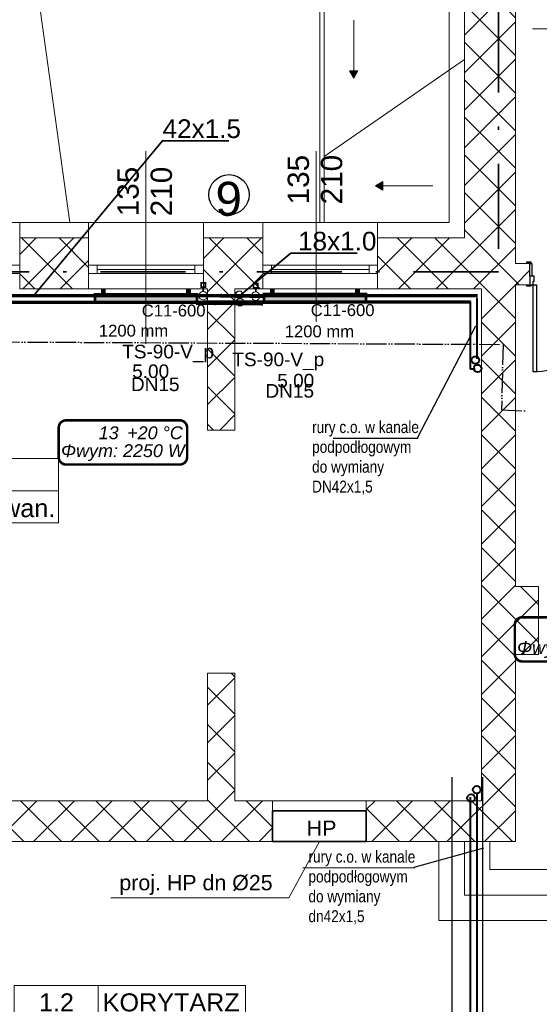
# Model space of a CAD drawing. Header units: millimetres. Extents: x 2215 to 12087, y 6991 to 11359.
# Tile 16 of 26: x 5528 to 6139, y 7993 to 9151. Entities that reach past the tile are written whole.
import ezdxf
from ezdxf.enums import TextEntityAlignment as Align
from ezdxf.lldxf.tags import DXFTag

# ---------------------------------------------------------------- set-up
doc = ezdxf.new("R2010")
doc.units = ezdxf.units.MM
for name, pattern in [('ACAD_ISO05W100', [33, 24, -3, 0, -3, 0, -3]), ('Kropki i Kreski', [920, 500, -200, 20, -200]), ('Przerywana długa', [780, 500, -280])]:
    doc.linetypes.add(name, pattern=pattern)
for name, color, linetype in [('2D - Ogólne', 7, 'Continuous'), ('Drzwi Archicad', 7, 'Continuous'), ('IS_Text_Armatury_Therm', 7, 'Continuous'), ('IS_Text_Konstrukcji', 7, 'Continuous'), ('IS_Text_Odbiornikow_Therm', 7, 'Continuous'), ('Konstrukcja - Ściany zew', 7, 'Continuous'), ('Opisy - Teksty', 7, 'Continuous')]:
    doc.layers.add(name, color=color, linetype=linetype)
for name, color, linetype, lineweight in [('A_opisy', 81, 'Continuous', 13), ('A_przekrojowe główne', 50, 'Continuous', 50), ('A_stolarka', 20, 'Continuous', 15), ('A_widokowe', 160, 'Continuous', 18), ('A_ściany istniejące', 82, 'Continuous', 50), ('A_ściany istniejące hatch', 82, 'Continuous', 9), ('Instalacja hydrantowa', 4, 'Continuous', 40), ('kontury', 118, 'Continuous', 0)]:
    doc.layers.add(name, color=color, linetype=linetype, lineweight=lineweight)
doc.layers.add('A_zakres opracowania', color=7, linetype='Continuous', lineweight=70, true_color=0xe00038)
for name, color, linetype, true_color in [('IS_Armatura_Therm', 7, 'SOLID', 0x000000), ('IS_Grafika', 7, 'SOLID', 0x000000), ('IS_Grzejniki_Plan_rzut', 7, 'SOLID', 0x000000), ('IS_Opisy_działek_Therm', 7, 'SOLID', 0x000000), ('IS_Powrót', 5, 'DASH', 0x0000ff), ('IS_Zasilanie', 1, 'SOLID', 0xff0000)]:
    doc.layers.add(name, color=color, linetype=linetype, true_color=true_color)
doc.styles.get("Standard").update_dxf_attribs({"font": 'arial.ttf'})
doc.styles.add('STYL_AUTOMATYCZNY_1', font='arial.ttf')
tags = doc.linetypes.add('DASH', pattern=[15, 10, -5]).pattern_tags.tags
tags[6:7] = [DXFTag(74, 4), DXFTag(75, 0), DXFTag(340, '0'), DXFTag(46, 0.0), DXFTag(50, 0.0), DXFTag(44, 0.0), DXFTag(45, 0.0)]
tags[4:5] = [DXFTag(74, 4), DXFTag(75, 0), DXFTag(340, '0'), DXFTag(46, 0.0), DXFTag(50, 0.0), DXFTag(44, 0.0), DXFTag(45, 0.0)]
tags = doc.linetypes.add('DASHDOTDOT', pattern=[25, 10, -5, 0, -5, 0, -5]).pattern_tags.tags
tags[14:15] = [DXFTag(74, 4), DXFTag(75, 0), DXFTag(340, '0'), DXFTag(46, 0.0), DXFTag(50, 0.0), DXFTag(44, 0.0), DXFTag(45, 0.0)]
tags[12:13] = [DXFTag(74, 4), DXFTag(75, 0), DXFTag(340, '0'), DXFTag(46, 0.0), DXFTag(50, 0.0), DXFTag(44, 0.0), DXFTag(45, 0.0)]
tags[10:11] = [DXFTag(74, 4), DXFTag(75, 0), DXFTag(340, '0'), DXFTag(46, 0.0), DXFTag(50, 0.0), DXFTag(44, 0.0), DXFTag(45, 0.0)]
tags[8:9] = [DXFTag(74, 4), DXFTag(75, 0), DXFTag(340, '0'), DXFTag(46, 0.0), DXFTag(50, 0.0), DXFTag(44, 0.0), DXFTag(45, 0.0)]
tags[6:7] = [DXFTag(74, 4), DXFTag(75, 0), DXFTag(340, '0'), DXFTag(46, 0.0), DXFTag(50, 0.0), DXFTag(44, 0.0), DXFTag(45, 0.0)]
tags[4:5] = [DXFTag(74, 4), DXFTag(75, 0), DXFTag(340, '0'), DXFTag(46, 0.0), DXFTag(50, 0.0), DXFTag(44, 0.0), DXFTag(45, 0.0)]
tags = doc.linetypes.add('SOLID', pattern=[10, 10, 0]).pattern_tags.tags
tags[6:7] = [DXFTag(74, 4), DXFTag(75, 0), DXFTag(340, '0'), DXFTag(46, 0.0), DXFTag(50, 0.0), DXFTag(44, 0.0), DXFTag(45, 0.0)]
tags[4:5] = [DXFTag(74, 4), DXFTag(75, 0), DXFTag(340, '0'), DXFTag(46, 0.0), DXFTag(50, 0.0), DXFTag(44, 0.0), DXFTag(45, 0.0)]

# ---------------------------------------------------------------- blocks, each defined once
blk = doc.blocks.new('Drzwi metalowe 27_8')
at = {"layer": 'Drzwi Archicad', "color": 7, "linetype": 'Continuous', "lineweight": 25}
for p, q in [((472, 0), (472, 1024)), ((472, 1024), (512, 1024)), ((512, 1024), (512, 0)), ((-587, 0), (-587, 19)), ((-587, 19), (-537, 19)), ((-537, 0), (-587, 0)), ((-512, 0), (-550, 0)), ((-550, 0), (-550, -100)), ((-537, 19), (-537, 0)), ((-512, -40), (-512, 0)), ((512, 0), (472, 0)), ((550, 0), (512, 0)), ((512, 0), (512, -40)), ((537, 19), (587, 19)), ((537, 0), (537, 19)), ((587, 0), (537, 0)), ((550, -100), (550, 0)), ((587, 19), (587, 0)), ((-550, -250), (-550, -100)), ((-550, -100), (-525, -100)), ((-550, -100), (-500, -100)), ((-525, -100), (-525, -250)), ((-500, -40), (-512, -40)), ((-500, -100), (-500, -40)), ((512, -40), (500, -40)), ((500, -40), (500, -100)), ((500, -100), (550, -100)), ((525, -250), (525, -100)), ((525, -100), (550, -100)), ((550, -100), (550, -250)), ((-587, -269), (-587, -250)), ((-587, -250), (-537, -250)), ((-537, -269), (-587, -269)), ((-525, -250), (-550, -250)), ((-537, -250), (-537, -269)), ((550, -250), (525, -250)), ((537, -250), (587, -250)), ((537, -269), (537, -250)), ((587, -269), (537, -269)), ((587, -250), (587, -269))]:
    blk.add_line(p, q, dxfattribs=at)
blk.add_arc((512, 0), 1024, 90, 180, dxfattribs=at)
blk = doc.blocks.new('Linia_3_1', base_point=(10047, 8980))
at = {"layer": '2D - Ogólne', "linetype": 'Continuous', "lineweight": 0, "true_color": 0x000000}
blk.add_hatch(color=18, dxfattribs=at).paths.add_polyline_path([(10047, 8980), (10097, 9066), (9997, 9066)])
at = {"layer": '2D - Ogólne', "color": 7, "linetype": 'Continuous', "lineweight": 15}
for p, q in [((10047, 9066), (10047, 9662)), ((9997, 9066), (10097, 9066)), ((10047, 8980), (9997, 9066)), ((10047, 8980), (10097, 9066))]:
    blk.add_line(p, q, dxfattribs=at)
blk = doc.blocks.new('Linia_4_1', base_point=(10303, 7713))
at = {"layer": '2D - Ogólne', "linetype": 'Continuous', "lineweight": 0, "true_color": 0x000000}
blk.add_hatch(color=18, dxfattribs=at).paths.add_polyline_path([(10303, 7713), (10389, 7663), (10389, 7763)])
at = {"layer": '2D - Ogólne', "color": 7, "linetype": 'Continuous', "lineweight": 15}
for p, q in [((10303, 7713), (10389, 7763)), ((10389, 7763), (10389, 7663)), ((10303, 7713), (10389, 7663)), ((10389, 7713), (10979, 7713))]:
    blk.add_line(p, q, dxfattribs=at)
blk = doc.blocks.new('*U114')
blk.add_line((63.81, 50), (63.81, 0))
for points in [[(178.24, 25), (-1.61, 25), (-1.61, 50), (178.24, 50)], [(63.81, 0), (-1.61, 0), (-1.61, 50), (63.81, 50)], [(-1.61, 0), (178.24, 0), (178.24, 25), (-1.61, 25)]]:
    blk.add_lwpolyline(points, close=True)
at = {"insert": (47.18, 14.33), "char_height": 10, "attachment_point": 1}
blk.add_mtext_dynamic_manual_height_columns('m²', width=64.8418, gutter_width=75, heights=[0], dxfattribs=at)
blk.add_attdef('NR', text='', height=14).set_placement((31.28, 36.87), align=Align.MIDDLE_CENTER)
for tag, p in [('NAZWA_POM.', (67.28, 36.87)), ('WYKOŃCZENIE', (68.18, 11.5))]:
    blk.add_attdef(tag, text='', height=14).set_placement(p, align=Align.MIDDLE_LEFT)
blk.add_attdef('POW', text='', height=14).set_placement((41.48, 11.5), align=Align.MIDDLE_RIGHT)
blk = doc.blocks.new('*U121')
blk.add_line((63.81, 50), (63.81, 0))
for points in [[(185.97, 25), (-1.61, 25), (-1.61, 50), (185.97, 50)], [(63.81, 0), (-1.61, 0), (-1.61, 50), (63.81, 50)], [(-1.61, 0), (185.97, 0), (185.97, 25), (-1.61, 25)]]:
    blk.add_lwpolyline(points, close=True)
at = {"insert": (47.18, 14.33), "char_height": 10, "attachment_point": 1}
blk.add_mtext_dynamic_manual_height_columns('m²', width=64.8418, gutter_width=75, heights=[0], dxfattribs=at)
blk.add_attdef('NR', text='', height=14).set_placement((31.28, 36.87), align=Align.MIDDLE_CENTER)
for tag, p in [('NAZWA_POM.', (67.28, 36.87)), ('WYKOŃCZENIE', (68.18, 11.5))]:
    blk.add_attdef(tag, text='', height=14).set_placement(p, align=Align.MIDDLE_LEFT)
blk.add_attdef('POW', text='', height=14).set_placement((41.48, 11.5), align=Align.MIDDLE_RIGHT)

msp = doc.modelspace()

# ---------------------------------------------------------------- hatches: boundary and pattern name
at = {"layer": 'A_ściany istniejące hatch', "lineweight": 13, "true_color": 0x000000}
h = msp.add_hatch(dxfattribs=at)
h.set_pattern_fill('NET', color=18, scale=250, angle=45)
h.set_pattern_definition([(45, (37623.193, 4864.106), (-22.097087, 22.097087), []), (135, (37623.193, 4864.106), (-22.097087, -22.097087), [])])
h.paths.add_polyline_path([(5636.562, 10020.43), (5678.562, 10020.43), (5678.562, 9758.43), (5888.562, 9758.43), (5888.562, 9716.43), (5636.562, 9716.43)], flags=16)
h.paths.add_polyline_path([(6230.563, 9744.43), (6230.563, 9684.43), (6110.562, 9684.43), (6110.562, 9524.43), (6050.562, 9524.43), (6050.562, 9716.43), (6008.562, 9716.43), (6008.562, 9758.43), (6012.562, 9758.43), (6012.562, 10417.43), (5678.562, 10417.43), (5678.562, 10371.43), (5636.562, 10371.43), (5636.562, 10461.43), (6094.562, 10461.43), (6094.562, 10417.43), (6056.562, 10417.43), (6056.562, 9744.43)], flags=17)
h.paths.add_polyline_path([(6834.562, 9744.43), (6976.562, 9744.43), (6976.562, 9806.43), (7020.562, 9806.43), (7020.562, 9521.43), (6960.562, 9521.43), (6960.562, 9684.43), (6834.562, 9684.43)], flags=17)
h.paths.add_polyline_path([(6877.562, 8864.43), (6960.562, 8864.43), (6960.562, 8979.43), (7020.562, 8979.43), (7020.562, 8806.43), (6960.562, 8806.43), (6960.562, 8839.43), (6877.562, 8839.43)], flags=17)
h.paths.add_polyline_path([(6520.562, 9434.43), (6550.562, 9434.43), (6550.562, 9404.43), (6520.562, 9404.43)], flags=17)
h.paths.add_polyline_path([(6520.562, 9140.43), (6550.562, 9140.43), (6550.562, 9170.43), (6520.562, 9170.43)], flags=17)
h.paths.add_polyline_path([(6032.562, 7594.43), (6092.562, 7594.43), (6092.562, 7434.43), (6330.562, 7434.43), (6330.562, 7614.43), (6390.562, 7614.43), (6390.562, 7434.43), (6960.562, 7434.43), (6960.562, 7584.43), (7020.562, 7584.43), (7020.562, 7374.43), (6032.562, 7374.43)])
h.paths.add_polyline_path([(3550.562, 10744.43), (3763.562, 10744.43), (3763.562, 10838.464), (3788.562, 10838.464), (3788.562, 10719.43), (3550.562, 10719.43)], flags=17)
h.paths.add_polyline_path([(4183.562, 10718.775), (4218.562, 10718.775), (4218.562, 10838.464), (4183.562, 10838.464)], flags=17)
h.paths.add_polyline_path([(4473.562, 8894.43), (4543.562, 8894.43), (4543.562, 8834.43), (4473.562, 8834.43)], flags=17)
h.paths.add_polyline_path([(4883.562, 8894.43), (4953.562, 8894.43), (4953.562, 8834.43), (4883.562, 8834.43)], flags=17)
h.paths.add_polyline_path([(5324.562, 8894.43), (5392.562, 8894.43), (5392.562, 8834.43), (5324.562, 8834.43)], flags=17)
h.paths.add_polyline_path([(5527.562, 8894.43), (5608.562, 8894.43), (5608.562, 8834.43), (5527.562, 8834.43)], flags=17)
h.paths.add_polyline_path([(6110.562, 9394.43), (6050.562, 9394.43), (6050.562, 9318.43), (6110.562, 9318.43)], flags=17)
h.paths.add_polyline_path([(5678.562, 10241.43), (5636.562, 10241.43), (5636.562, 10150.43), (5678.562, 10150.43)], flags=16)
h.paths.add_polyline_path([(6224.562, 10461.43), (6358.562, 10461.43), (6358.562, 10417.43), (6224.562, 10417.43)], flags=17)
h.paths.add_polyline_path([(6976.562, 10141.43), (7020.562, 10141.43), (7020.562, 10216.43), (6976.562, 10216.43)], flags=17)
h.paths.add_polyline_path([(6976.562, 9936.43), (7020.562, 9936.43), (7020.562, 10011.43), (6976.562, 10011.43)], flags=17)
h.paths.add_polyline_path([(6960.562, 9315.43), (7020.562, 9315.43), (7020.562, 9391.43), (6960.562, 9391.43)], flags=17)
h.paths.add_polyline_path([(6960.562, 9109.43), (7020.562, 9109.43), (7020.562, 9185.43), (6960.562, 9185.43)], flags=17)
h.paths.add_polyline_path([(6960.562, 8601.43), (7020.562, 8601.43), (7020.562, 8676.43), (6960.562, 8676.43)], flags=17)
h.paths.add_polyline_path([(6960.562, 8396.43), (7020.562, 8396.43), (7020.562, 8471.43), (6960.562, 8471.43)], flags=17)
h.paths.add_polyline_path([(6960.562, 7924.43), (7020.562, 7924.43), (7020.562, 7994.43), (6960.562, 7994.43)], flags=17)
h.paths.add_polyline_path([(7020.562, 7719.43), (6960.562, 7719.43), (6960.562, 7789.43), (7020.562, 7789.43)], flags=17)
h.paths.add_polyline_path([(5735.562, 7834.43), (5805.562, 7834.43), (5805.562, 7774.43), (5735.562, 7774.43)], flags=17)
h.paths.add_polyline_path([(5530.562, 7774.43), (5600.562, 7774.43), (5600.562, 7834.43), (5530.562, 7834.43)], flags=17)
h.paths.add_polyline_path([(5325.562, 7834.43), (5395.562, 7834.43), (5395.562, 7774.43), (5325.562, 7774.43)], flags=17)
h.paths.add_polyline_path([(5068.562, 7774.43), (5190.562, 7774.43), (5190.562, 7834.43), (5068.562, 7834.43)], flags=17)
h.paths.add_polyline_path([(4863.562, 7834.43), (4933.562, 7834.43), (4933.562, 7774.43), (4863.562, 7774.43)], flags=17)
h.paths.add_polyline_path([(4658.562, 7774.43), (4728.562, 7774.43), (4728.562, 7834.43), (4658.562, 7834.43)], flags=17)
h.paths.add_polyline_path([(4453.562, 7834.43), (4523.562, 7834.43), (4523.562, 7774.43), (4453.562, 7774.43)], flags=17)
h.paths.add_polyline_path([(6342.562, 7834.43), (6256.062, 7834.43), (6256.077, 7774.43), (6330.562, 7774.43), (6330.562, 7724.43), (6390.562, 7724.43), (6390.562, 7967.93), (6342.562, 7967.93)], flags=17)
h.paths.add_polyline_path([(6146.062, 7834.43), (6146.077, 7774.43), (6092.562, 7774.43), (6092.562, 7734.43), (6032.562, 7734.43), (6032.562, 7774.43), (5940.562, 7774.43), (5940.562, 7834.43)], flags=17)
h.paths.add_polyline_path([(4158.562, 7728.43), (4218.562, 7728.43), (4218.562, 7774.43), (4318.562, 7774.43), (4318.562, 7834.43), (4158.562, 7834.43)], flags=17)
h.paths.add_polyline_path([(5948.562, 8894.43), (6050.562, 8894.43), (6050.562, 9188.43), (6110.562, 9188.43), (6110.562, 8864.43), (6127.562, 8864.43), (6127.562, 8839.43), (6110.562, 8839.43), (6110.562, 8484.43), (6137.562, 8484.43), (6137.562, 8404.43), (6110.562, 8404.43), (6110.562, 8184.43), (5935.062, 8184.43), (5935.062, 8232.43), (6070.562, 8232.43), (6070.562, 8834.43), (5948.562, 8834.43)], flags=17)
h.paths.add_polyline_path([(5743.562, 8894.43), (5813.562, 8894.43), (5813.562, 8834.43), (5780.562, 8834.43), (5780.562, 8668.43), (5748.562, 8668.43), (5748.562, 8834.43), (5743.562, 8834.43)], flags=17)
h.paths.add_polyline_path([(5501.562, 8232.43), (5748.562, 8232.43), (5748.562, 8382.43), (5780.562, 8382.43), (5780.562, 8232.43), (5825.062, 8232.43), (5825.062, 8184.43), (5501.562, 8184.43)], flags=17)
h.paths.add_polyline_path([(4512.562, 8232.43), (4512.562, 8184.43), (4752.562, 8184.43), (4752.562, 8232.43), (4748.562, 8232.43), (4748.562, 8324.43), (4720.562, 8324.43), (4720.562, 8232.43)], flags=17)
h.paths.add_polyline_path([(4158.562, 8925.43), (4218.562, 8925.43), (4218.562, 8894.43), (4338.562, 8894.43), (4338.562, 8834.43), (4198.562, 8834.43), (4198.562, 8232.43), (4402.562, 8232.43), (4402.562, 8184.43), (4158.562, 8184.43)], flags=17)
h.paths.add_polyline_path([(4218.562, 9221.845), (4158.562, 9221.845), (4158.562, 9065.43), (4218.562, 9065.43)], flags=17)
h.paths.add_polyline_path([(4218.562, 9436.403), (4158.562, 9436.403), (4158.562, 9356.845), (4218.562, 9356.845)], flags=17)
h.paths.add_polyline_path([(4218.562, 9651.43), (4158.562, 9651.43), (4158.562, 9571.403), (4218.562, 9571.403)], flags=17)
h.paths.add_polyline_path([(4218.562, 9971.43), (4158.562, 9971.43), (4158.562, 9786.43), (4218.562, 9786.43)], flags=17)
h.paths.add_polyline_path([(4218.562, 10176.43), (4158.562, 10176.43), (4158.562, 10106.43), (4218.562, 10106.43)], flags=17)
h.paths.add_polyline_path([(4218.562, 10391.43), (4158.562, 10391.43), (4158.562, 10311.43), (4218.562, 10311.43)], flags=17)
h.paths.add_polyline_path([(3168.562, 10116.546), (3108.562, 10116.546), (3108.562, 10186.526), (3168.562, 10186.526), (3168.562, 10188.43), (3628.562, 10188.43), (3628.562, 10178.43), (3597.462, 10178.43), (3597.462, 10102.43), (3582.462, 10102.43), (3582.462, 10178.43), (3326.562, 10178.43), (3326.562, 10163.426), (3319.562, 10163.426), (3319.562, 10178.43), (3168.562, 10178.43)])
h.paths.add_polyline_path([(3168.562, 10061.43), (3168.562, 10068.43), (3319.562, 10068.43), (3319.562, 10073.426), (3326.562, 10073.426), (3326.562, 10050.948), (3319.562, 10050.948), (3319.562, 10061.43)], flags=17)
h.paths.add_polyline_path([(3108.562, 9981.546), (3168.562, 9981.546), (3168.562, 9951.43), (3319.562, 9951.43), (3319.562, 9960.948), (3326.562, 9960.948), (3326.562, 9951.43), (3582.462, 9951.43), (3582.462, 10007.43), (3597.462, 10007.43), (3597.462, 9951.43), (3625.562, 9951.43), (3625.562, 9936.43), (3168.562, 9936.43), (3168.562, 9911.066), (3108.562, 9911.066)])
h.paths.add_polyline_path([(3108.562, 9781.066), (3168.562, 9781.066), (3168.562, 9736.43), (3760.562, 9736.43), (3760.562, 9753.695), (3808.562, 9753.695), (3808.562, 9424.429), (3760.562, 9424.429), (3760.562, 9696.43), (3168.562, 9696.43), (3168.562, 9618.558), (3108.562, 9618.558)])
h.paths.add_polyline_path([(3108.562, 9278.578), (3168.562, 9278.578), (3168.562, 9256.43), (3760.562, 9256.43), (3760.562, 9314.429), (3808.562, 9314.429), (3808.562, 8917.429), (3760.562, 8917.429), (3760.562, 9231.43), (3168.562, 9231.43), (3168.562, 9208.362), (3108.562, 9208.362)])
h.paths.add_polyline_path([(3108.562, 8864.231), (3168.562, 8864.231), (3168.562, 8794.43), (3760.562, 8794.43), (3760.562, 8807.429), (3808.562, 8807.429), (3808.562, 8748.79), (3760.562, 8748.79), (3760.562, 8751.43), (3168.562, 8751.43), (3168.562, 8699.231), (3108.562, 8699.231)])
h.paths.add_polyline_path([(3108.562, 8564.231), (3168.562, 8564.231), (3168.562, 8509.649), (3227.562, 8509.649), (3227.562, 8651.347), (3236.925, 8651.347), (3236.925, 8645.347), (3233.562, 8645.347), (3233.562, 8509.649), (3330.562, 8509.649), (3330.562, 8645.347), (3325.925, 8645.347), (3325.925, 8651.347), (3341.107, 8651.347), (3341.107, 8645.347), (3336.562, 8645.347), (3336.562, 8509.649), (3433.562, 8509.649), (3433.562, 8645.347), (3430.107, 8645.347), (3430.107, 8651.347), (3439.562, 8651.347), (3439.562, 8616.347), (3443.733, 8616.347), (3443.733, 8610.347), (3439.562, 8610.347), (3439.562, 8509.649), (3607.562, 8509.649), (3607.562, 8610.347), (3532.733, 8610.347), (3532.733, 8616.347), (3613.562, 8616.347), (3613.562, 8509.649), (3760.562, 8509.649), (3760.562, 8638.79), (3808.562, 8638.79), (3808.562, 8491.936), (3760.562, 8491.936), (3760.562, 8494.649), (3613.562, 8494.649), (3613.562, 8452.349), (3607.562, 8452.349), (3607.562, 8494.649), (3168.562, 8494.649), (3108.562, 8494.649)])
h.paths.add_polyline_path([(3108.562, 9413.578), (3168.562, 9413.578), (3168.562, 9483.558), (3108.562, 9483.558)])
h.paths.add_polyline_path([(3108.562, 8999.231), (3168.562, 8999.231), (3168.562, 9073.362), (3108.562, 9073.362)], flags=17)
h.paths.add_polyline_path([(3108.562, 8289.669), (3168.562, 8289.669), (3168.562, 8359.649), (3108.562, 8359.649)], flags=17)
h.paths.add_polyline_path([(3108.562, 8084.689), (3108.562, 8154.669), (3168.562, 8154.669), (3168.562, 8144.669), (3215.562, 8144.669), (3215.562, 8315.649), (3226.772, 8315.649), (3226.772, 8309.649), (3221.562, 8309.649), (3221.562, 8144.669), (3320.562, 8144.669), (3320.562, 8309.649), (3315.772, 8309.649), (3315.772, 8315.649), (3331.074, 8315.649), (3331.074, 8309.649), (3326.562, 8309.649), (3326.562, 8144.669), (3423.562, 8144.669), (3423.562, 8309.649), (3420.074, 8309.649), (3420.074, 8315.649), (3434.107, 8315.649), (3434.107, 8309.649), (3429.562, 8309.649), (3429.562, 8144.669), (3526.562, 8144.669), (3526.562, 8309.649), (3523.107, 8309.649), (3523.107, 8315.649), (3526.562, 8315.649), (3526.562, 8359.649), (3607.562, 8359.649), (3607.562, 8363.349), (3613.562, 8363.349), (3613.562, 8349.322), (3607.562, 8349.322), (3607.562, 8353.649), (3532.562, 8353.649), (3532.562, 8144.669), (3607.562, 8144.669), (3607.562, 8260.322), (3613.562, 8260.322), (3613.562, 8144.669), (3760.562, 8144.669), (3760.562, 8381.936), (3808.562, 8381.936), (3808.562, 7948.13), (3760.562, 7948.13), (3760.562, 8129.669), (3613.562, 8129.669), (3613.562, 8032.16), (3607.562, 8032.16), (3607.562, 8129.669), (3532.562, 8129.669), (3532.562, 7936.83), (3607.562, 7936.83), (3607.562, 7943.16), (3613.562, 7943.16), (3613.562, 7927.13), (3607.562, 7927.13), (3607.562, 7930.83), (3526.562, 7930.83), (3526.562, 8004.43), (3523.107, 8004.43), (3523.107, 8010.43), (3526.562, 8010.43), (3526.562, 8129.669), (3429.562, 8129.669), (3429.562, 8010.43), (3434.107, 8010.43), (3434.107, 8004.43), (3420.074, 8004.43), (3420.074, 8010.43), (3423.562, 8010.43), (3423.562, 8129.669), (3326.562, 8129.669), (3326.562, 8010.43), (3331.074, 8010.43), (3331.074, 8004.43), (3315.772, 8004.43), (3315.772, 8010.43), (3320.562, 8010.43), (3320.562, 8129.669), (3221.562, 8129.669), (3221.562, 8010.43), (3226.772, 8010.43), (3226.772, 8004.43), (3215.562, 8004.43), (3215.562, 8129.669), (3168.562, 8129.669), (3168.562, 8084.689)])
h.paths.add_polyline_path([(3228.562, 7693.43), (3168.562, 7693.43), (3168.562, 7774.43), (3108.562, 7774.43), (3108.562, 7949.689), (3168.562, 7949.689), (3168.562, 7834.43), (3607.562, 7834.43), (3607.562, 7838.13), (3613.562, 7838.13), (3613.562, 7834.43), (3760.562, 7834.43), (3760.562, 7838.13), (3808.562, 7838.13), (3808.562, 7783.43), (3783.562, 7783.43), (3783.562, 7794.43), (3613.562, 7794.43), (3613.562, 7789.689), (3607.562, 7789.689), (3607.562, 7794.43), (3423.562, 7794.43), (3423.562, 7754.176), (3398.562, 7754.176), (3398.562, 7794.43), (3228.562, 7794.43)])
h.paths.add_polyline_path([(3228.562, 7444.43), (3228.562, 7483.43), (3168.562, 7483.43), (3168.562, 7384.43), (4218.562, 7384.43), (4218.562, 7588.43), (4158.562, 7588.43), (4158.562, 7444.43)])
edge = h.paths.add_edge_path()
edge.add_line((6488.562, 10461.43), (6488.562, 10417.43))
edge.add_line((6488.562, 10417.43), (6526.562, 10417.43))
edge.add_line((6526.562, 10417.43), (6526.562, 10267.43))
edge.add_line((6526.562, 10267.43), (6553.562, 10267.43))
edge.add_line((6553.562, 10267.43), (6553.562, 10417.43))
edge.add_line((6553.562, 10417.43), (6976.562, 10417.43))
edge.add_line((6976.562, 10417.43), (6976.562, 10346.43))
edge.add_line((6976.562, 10346.43), (7020.562, 10346.43))
edge.add_line((7020.562, 10346.43), (7020.562, 10461.43))
edge.add_line((7020.562, 10461.43), (6488.562, 10461.43))
edge.add_line((3153.562, 10838.464), (3188.562, 10838.464))
edge.add_line((3188.562, 10838.464), (3188.562, 10744.43))
edge.add_line((3188.562, 10744.43), (3370.562, 10744.43))
edge.add_line((3370.562, 10744.43), (3370.562, 10719.43))
edge.add_line((3370.562, 10719.43), (3153.562, 10719.43))
edge.add_line((3153.562, 10719.43), (3153.562, 10838.464))
edge.add_line((4748.562, 8434.43), (4720.562, 8434.43))
edge.add_line((4720.562, 8434.43), (4720.562, 8719.43))
edge.add_line((4720.562, 8719.43), (4748.562, 8719.43))
edge.add_line((4748.562, 8719.43), (4748.562, 8639.449))
edge.add_line((4748.562, 8639.449), (4748.562, 8547.821))
edge.add_line((4748.562, 8547.821), (4748.562, 8444.43))
edge.add_line((4748.562, 8444.43), (4748.562, 8434.43))
edge.add_line((4058.562, 10716.43), (4218.562, 10716.43))
edge.add_line((4218.562, 10716.43), (4218.562, 10526.43))
edge.add_line((4218.562, 10526.43), (4158.562, 10526.43))
edge.add_line((4158.562, 10526.43), (4158.562, 10656.43))
edge.add_line((4158.562, 10656.43), (4058.562, 10656.43))
edge.add_line((4058.562, 10656.43), (4058.562, 10716.43))
edge.add_line((3550.562, 10716.43), (3908.562, 10716.43))
edge.add_line((3908.562, 10716.43), (3908.562, 10656.43))
edge.add_line((3908.562, 10656.43), (3808.562, 10656.43))
edge.add_line((3808.562, 10656.43), (3808.562, 9863.695))
edge.add_line((3808.562, 9863.695), (3760.562, 9863.695))
edge.add_line((3760.562, 9863.695), (3760.562, 9936.43))
edge.add_line((3760.562, 9936.43), (3720.562, 9936.43))
edge.add_line((3720.562, 9936.43), (3720.562, 9951.43))
edge.add_line((3720.562, 9951.43), (3760.562, 9951.43))
edge.add_line((3760.562, 9951.43), (3760.562, 10656.43))
edge.add_line((3760.562, 10656.43), (3550.562, 10656.43))
edge.add_line((3550.562, 10656.43), (3550.562, 10716.43))
edge.add_line((3398.562, 7654.176), (3423.562, 7654.176))
edge.add_line((3423.562, 7654.176), (3423.562, 7619.43))
edge.add_line((3423.562, 7619.43), (3783.562, 7619.43))
edge.add_line((3783.562, 7619.43), (3783.562, 7685.462))
edge.add_line((3783.562, 7685.462), (3808.562, 7685.462))
edge.add_line((3808.562, 7685.462), (3808.562, 7614.43))
edge.add_line((3808.562, 7614.43), (3478.562, 7614.43))
edge.add_line((3478.562, 7614.43), (3478.562, 7594.43))
edge.add_line((3478.562, 7594.43), (3398.562, 7594.43))
edge.add_line((3398.562, 7594.43), (3398.562, 7654.176))
h.paths.add_polyline_path([(5178.562, 8719.43), (5138.562, 8719.43), (5138.562, 8232.43), (4862.562, 8232.43), (4862.562, 8184.43), (5391.562, 8184.43), (5391.562, 8232.43), (5178.562, 8232.43)], flags=17)
h.paths.add_polyline_path([(5138.562, 8819.43), (5178.562, 8819.43), (5178.562, 8834.43), (5189.562, 8834.43), (5189.562, 8894.43), (5088.562, 8894.43), (5088.562, 8834.43), (5138.562, 8834.43)], flags=17)
h.paths.add_polyline_path([(6659.562, 9684.43), (6405.563, 9684.43), (6405.563, 9744.43), (6526.562, 9744.43), (6526.562, 9817.43), (6553.562, 9817.43), (6553.562, 9744.43), (6659.562, 9744.43)], flags=17)
h.paths.add_polyline_path([(6448.058, 8441.43), (6458.058, 8441.43), (6458.058, 8456.43), (6448.058, 8456.43)], flags=17)
h.paths.add_polyline_path([(6538.058, 8613.43), (6553.058, 8613.43), (6553.058, 8839.43), (6593.562, 8839.43), (6593.562, 8864.43), (6237.562, 8864.43), (6237.562, 8839.43), (6298.562, 8839.43), (6298.562, 8613.43), (6316.562, 8613.43), (6316.562, 8623.43), (6308.562, 8623.43), (6308.562, 8839.43), (6448.058, 8839.43), (6448.058, 8623.43), (6401.562, 8623.43), (6401.562, 8613.43), (6463.058, 8613.43), (6463.058, 8623.43), (6458.058, 8623.43), (6458.058, 8839.43), (6543.058, 8839.43), (6543.058, 8623.43), (6538.058, 8623.43)], flags=17)
h.paths.add_polyline_path([(6308.562, 8456.43), (6298.562, 8456.43), (6298.562, 8232.43), (6240.562, 8232.43), (6240.562, 8184.43), (6342.562, 8184.43), (6342.562, 8077.93), (6390.562, 8077.93), (6390.562, 8184.43), (6960.562, 8184.43), (6960.562, 8129.43), (7020.562, 8129.43), (7020.562, 8266.43), (6960.562, 8266.43), (6960.562, 8232.43), (6458.058, 8232.43), (6458.058, 8341.43), (6448.058, 8341.43), (6448.058, 8232.43), (6308.562, 8232.43)], flags=17)
h.paths.add_polyline_path([(3108.562, 10526.506), (3168.562, 10526.506), (3168.562, 10656.43), (3370.562, 10656.43), (3370.562, 10716.43), (3108.562, 10716.43)])
h.paths.add_polyline_path([(3168.562, 10391.506), (3108.562, 10391.506), (3108.562, 10321.526), (3168.562, 10321.526)])
at = {"layer": 'IS_Grzejniki_Plan_rzut', "ltscale": 10}
for points in [[(5736.1, 8828.178), (5616.1, 8828.178), (5616.1, 8818.178), (5736.1, 8818.178)], [(5934.867, 8828.668), (5814.867, 8828.668), (5814.867, 8818.668), (5934.867, 8818.668)]]:
    msp.add_hatch(color=8, dxfattribs=at).paths.add_polyline_path(points)
at = {"layer": 'IS_Powrót'}
h = msp.add_hatch(color=256, dxfattribs=at)
edge = h.paths.add_edge_path()
edge.add_arc((5757.563, 8817.628), 2.4, 90, 450)
at = {"layer": 'IS_Zasilanie'}
h = msp.add_hatch(color=256, dxfattribs=at)
edge = h.paths.add_edge_path()
edge.add_arc((5764.879, 8826.351), 2.4, 90, 450)

# ---------------------------------------------------------------- linework, layer by layer
for p, q in [((6063.702, 8790.662), (5995.2, 8659.038)), ((5996.061, 8658.581), (5896.373, 8658.581)), ((6073.082, 8176.596), (5990.928, 8153.675)), ((5991.789, 8153.219), (5860.434, 8153.341))]:
    msp.add_line(p, q)
at = {"color": 1}
msp.add_circle((5785.813, 8827.668), 4.459, dxfattribs=at)
at = {"color": 5}
msp.add_circle((5786.792, 8818.717), 4.459, dxfattribs=at)
at = {"layer": '2D - Ogólne', "color": 18, "linetype": 'Continuous', "lineweight": 13, "true_color": 0x000000}
for p, q in [((5880.562, 9229.43), (5880.562, 8912.43)), ((5885.562, 9224.43), (5885.562, 8912.43)), ((6050.562, 9188.43), (6050.562, 8894.43)), ((5885.562, 8990.395), (6050.562, 9104.484)), ((5676.062, 8996.342), (5676.062, 8769.851)), ((5876.336, 8996.342), (5876.336, 8795.886)), ((5527.562, 8894.43), (5608.562, 8894.43)), ((5813.562, 8894.43), (5743.562, 8894.43)), ((6050.562, 8894.43), (5948.562, 8894.43))]:
    msp.add_line(p, q, dxfattribs=at)
at = {"layer": '2D - Ogólne', "color": 18, "linetype": 'Przerywana długa', "lineweight": 13, "ltscale": 0.1, "true_color": 0x000000}
msp.add_line((6960.562, 9140.43), (6110.562, 9140.43), dxfattribs=at)
at = {"layer": 'A_opisy', "color": 18, "lineweight": 13, "true_color": 0x000000}
for points in [[(6040.23, 9356.398), (5488.425, 9613.907), (5586.366, 8912.43)], [(5634.625, 8118.023), (5844.265, 8118.023), (5880.062, 8184.43)]]:
    msp.add_lwpolyline(points, dxfattribs=at)
at = {"layer": 'A_przekrojowe główne', "color": 18, "lineweight": 13, "true_color": 0x000000}
msp.add_line((5825.062, 8232.43), (5935.062, 8232.43), dxfattribs=at)
at = {"layer": 'A_stolarka', "color": 18, "lineweight": 13, "true_color": 0x000000}
for p, q in [((5618.562, 8862.43), (5733.562, 8862.43)), ((5823.562, 8862.43), (5938.562, 8862.43)), ((5618.562, 8857.43), (5733.562, 8857.43)), ((5618.562, 8852.43), (5733.562, 8852.43)), ((5823.562, 8857.43), (5938.562, 8857.43)), ((5823.562, 8852.43), (5938.562, 8852.43))]:
    msp.add_line(p, q, dxfattribs=at)
for points in [[(5517.562, 8862.43), (5527.562, 8862.43), (5527.562, 8852.43), (5517.562, 8852.43)], [(5608.562, 8862.43), (5618.562, 8862.43), (5618.562, 8852.43), (5608.562, 8852.43)], [(5733.562, 8862.43), (5743.562, 8862.43), (5743.562, 8852.43), (5733.562, 8852.43)], [(5813.562, 8862.43), (5823.562, 8862.43), (5823.562, 8852.43), (5813.562, 8852.43)], [(5938.562, 8862.43), (5948.562, 8862.43), (5948.562, 8852.43), (5938.562, 8852.43)]]:
    msp.add_lwpolyline(points, close=True, dxfattribs=at)
at = {"layer": 'A_widokowe', "color": 18, "lineweight": 13, "true_color": 0x000000}
for p, q in [((5392.562, 8912.43), (5527.562, 8912.43)), ((5608.562, 8912.43), (5743.562, 8912.43)), ((5813.562, 8912.43), (5948.562, 8912.43)), ((5608.562, 8834.43), (5743.562, 8834.43)), ((5813.562, 8834.43), (5948.562, 8834.43)), ((6020.562, 8091.43), (6020.562, 8184.43)), ((6050.562, 8121.43), (6050.562, 8184.43)), ((6080.562, 8151.43), (6080.562, 8184.43)), ((6270.562, 8151.43), (6080.562, 8151.43)), ((6342.562, 8121.43), (6050.562, 8121.43)), ((6342.562, 8091.43), (6020.562, 8091.43))]:
    msp.add_line(p, q, dxfattribs=at)
at = {"layer": 'A_zakres opracowania', "linetype": 'Kropki i Kreski', "lineweight": 35, "ltscale": 0.2}
msp.add_lwpolyline([(6072.562, 7414.43), (6980.562, 7414.43), (6980.562, 10437.43), (5988.562, 10437.43), (5988.562, 9778.43), (5868.562, 9778.43), (5868.562, 9678.43), (6090.562, 9678.43), (6090.562, 9569.43), (5617.562, 9569.43), (5617.562, 9349.43), (6090.562, 9349.43), (6090.562, 8854.43), (4138.562, 8854.43), (4138.562, 7814.43), (5219.562, 7814.43), (5219.562, 7596.43), (5724.562, 7596.43), (5724.562, 7336.43), (6072.562, 7336.43)], close=True, dxfattribs=at)
at = {"layer": 'A_ściany istniejące', "color": 18, "lineweight": 13, "true_color": 0x000000}
for p, q in [((5825.062, 8220.43), (5825.062, 8232.43)), ((5935.062, 8220.43), (5935.062, 8232.43))]:
    msp.add_line(p, q, dxfattribs=at)
at = {"layer": 'Instalacja hydrantowa', "lineweight": 35}
for p, q in [((5825.062, 8220.43), (5935.062, 8220.43)), ((5825.062, 8184.43), (5935.062, 8184.43))]:
    msp.add_line(p, q, dxfattribs=at)
at = {"layer": 'Instalacja hydrantowa', "linetype": 'Continuous', "lineweight": 35}
for p, q in [((5825.062, 8220.43), (5825.062, 8184.43)), ((5935.062, 8220.43), (5935.062, 8184.43))]:
    msp.add_line(p, q, dxfattribs=at)
at = {"layer": 'IS_Armatura_Therm', "color": 1, "ltscale": 10, "true_color": 0xff0000, "const_width": 2}
for points in [[(5745.9, 8836.431), (5745.921, 8841.431), (5740.921, 8841.452), (5740.9, 8836.452), (5745.9, 8836.431)], [(5807.672, 8835.84), (5807.732, 8840.84), (5802.732, 8840.9), (5802.672, 8835.9), (5807.672, 8835.84)], [(5743.379, 8831.442), (5743.4, 8836.442)], [(5805.112, 8830.87), (5805.172, 8835.87)]]:
    msp.add_lwpolyline(points, dxfattribs=at)
at = {"layer": 'IS_Armatura_Therm', "color": 1, "lineweight": 20, "ltscale": 10, "true_color": 0xff0000}
for centre in [(5743.358, 8826.442), (5805.053, 8825.871)]:
    msp.add_ellipse(centre, major_axis=(5, 0), ratio=1, dxfattribs=at)
at = {"layer": 'IS_Grzejniki_Plan_rzut', "ltscale": 10, "const_width": 3}
for points in [[(5736.1, 8828.178), (5616.1, 8828.178), (5616.1, 8818.178), (5736.1, 8818.178), (5736.1, 8828.178)], [(5624.85, 8828.178), (5624.85, 8833.178), (5627.35, 8833.178), (5627.35, 8828.178)], [(5727.35, 8828.178), (5727.35, 8833.178), (5724.85, 8833.178), (5724.85, 8828.178)], [(5934.867, 8828.668), (5814.867, 8828.668), (5814.867, 8818.668), (5934.867, 8818.668), (5934.867, 8828.668)], [(5823.617, 8828.668), (5823.617, 8833.668), (5826.117, 8833.668), (5826.117, 8828.668)], [(5926.117, 8828.668), (5926.117, 8833.668), (5923.617, 8833.668), (5923.617, 8828.668)]]:
    msp.add_lwpolyline(points, dxfattribs=at)
at = {"layer": 'IS_Opisy_działek_Therm', "ltscale": 10, "const_width": 2}
for points in [[(5545.222, 8828.046), (5695.548, 9008.742), (5773.698, 9008.742)], [(5787.784, 8827.67), (5846.36, 8876.464), (5924.51, 8876.464)]]:
    msp.add_lwpolyline(points, dxfattribs=at)
at = {"layer": 'IS_Powrót', "color": 160, "lineweight": 40, "ltscale": 10}
for p, q in [((6065.594, 8752.129), (6065.594, 8823.999)), ((6065.594, 7838.133), (6065.594, 8240.962))]:
    msp.add_line(p, q, dxfattribs=at)
at = {"layer": 'IS_Powrót', "color": 160, "ltscale": 10, "const_width": 4}
msp.add_lwpolyline([(4148.545, 8826.287), (6066.283, 8826.511)], dxfattribs=at)
at = {"layer": 'IS_Powrót', "ltscale": 10, "const_width": 4}
for points in [[(5734.75, 8817.628), (5757.563, 8817.628)], [(5757.563, 8817.628), (5813.767, 8816.918)]]:
    msp.add_lwpolyline(points, dxfattribs=at)
at = {"layer": 'IS_Powrót', "color": 160, "lineweight": 40, "ltscale": 10}
for centre in [(6063.572, 8750.667), (6065.155, 8245.305)]:
    msp.add_circle(centre, 4.459, dxfattribs=at)
at = {"layer": 'IS_Text_Konstrukcji', "color": 18, "linetype": 'SOLID', "ltscale": 10, "true_color": 0x000000, "const_width": 3}
for points in [[(5582.144, 8627.849), (5715.811, 8627.849, 0.414214), (5724.478, 8636.515), (5724.478, 8671.182, 0.414214), (5715.811, 8679.849), (5582.144, 8679.849, 0.414214), (5573.478, 8671.182), (5573.478, 8636.515, 0.414214), (5582.144, 8627.849)], [(6118.594, 8396.199), (6242.761, 8396.199, 0.414214), (6251.428, 8404.865), (6251.428, 8439.532, 0.414214), (6242.761, 8448.199), (6118.594, 8448.199, 0.414214), (6109.928, 8439.532), (6109.928, 8404.865, 0.414214), (6118.594, 8396.199)]]:
    msp.add_lwpolyline(points, format="xyb", dxfattribs=at)
at = {"layer": 'IS_Zasilanie', "color": 20, "lineweight": 40, "ltscale": 10}
for p, q in [((6057.773, 8739.943), (6057.773, 8819.749)), ((6063.404, 8739.943), (6057.773, 8739.943)), ((6057.773, 7849.84), (6057.773, 8236.712))]:
    msp.add_line(p, q, dxfattribs=at)
at = {"layer": 'IS_Zasilanie', "ltscale": 10, "const_width": 4}
for points in [[(5734.6, 8826.478), (5764.879, 8826.351)], [(5764.879, 8826.351), (5813.617, 8825.768)]]:
    msp.add_lwpolyline(points, dxfattribs=at)
at = {"layer": 'IS_Zasilanie', "color": 20, "ltscale": 10, "const_width": 4}
msp.add_lwpolyline([(4151.314, 8817.987), (6057.964, 8818.989)], dxfattribs=at)
at = {"layer": 'IS_Zasilanie', "color": 20, "lineweight": 40, "ltscale": 10}
for centre in [(6066.102, 8740.84), (6058.463, 8235.478)]:
    msp.add_circle(centre, 4.459, dxfattribs=at)
at = {"layer": 'Konstrukcja - Ściany zew', "color": 18, "linetype": 'Continuous', "lineweight": 13, "true_color": 0x000000}
for p, q in [((6032.562, 9188.43), (6032.562, 8912.43)), ((6110.562, 8864.43), (6110.562, 9188.43)), ((5527.562, 8912.43), (5527.562, 8872.43)), ((5608.562, 8912.43), (5527.562, 8912.43)), ((5608.562, 8912.43), (5608.562, 8872.43)), ((5743.562, 8912.43), (5743.562, 8872.43)), ((5813.562, 8912.43), (5743.562, 8912.43)), ((5813.562, 8912.43), (5813.562, 8872.43)), ((5948.562, 8912.43), (5948.562, 8872.43)), ((6032.562, 8912.43), (5948.562, 8912.43)), ((5527.562, 8872.43), (5527.562, 8862.43)), ((5608.562, 8872.43), (5608.562, 8862.43)), ((5743.562, 8872.43), (5743.562, 8862.43)), ((5813.562, 8872.43), (5813.562, 8862.43)), ((5948.562, 8872.43), (5948.562, 8862.43)), ((5527.562, 8862.43), (5527.562, 8834.43)), ((5608.562, 8862.43), (5608.562, 8834.43)), ((5743.562, 8862.43), (5743.562, 8834.43)), ((5813.562, 8862.43), (5813.562, 8834.43)), ((5948.562, 8862.43), (5948.562, 8834.43)), ((6127.562, 8864.43), (6110.562, 8864.43)), ((6127.458, 8864.43), (6123.758, 8864.43)), ((6127.562, 8839.43), (6127.562, 8864.43)), ((6110.562, 8839.43), (6127.562, 8839.43)), ((6127.458, 8839.43), (6123.758, 8839.43)), ((5527.562, 8834.43), (5608.562, 8834.43)), ((5743.562, 8834.43), (5748.562, 8834.43)), ((5780.562, 8834.43), (5813.562, 8834.43)), ((5948.562, 8834.43), (6070.562, 8834.43)), ((6070.562, 8834.43), (6070.562, 8232.43)), ((6110.562, 8484.43), (6110.562, 8834.43)), ((5748.562, 8668.43), (5780.562, 8668.43)), ((6137.562, 8484.43), (6110.562, 8484.43)), ((6137.562, 8404.43), (6137.562, 8484.43)), ((6110.562, 8184.43), (6110.562, 8404.43)), ((6110.562, 8404.43), (6137.562, 8404.43)), ((5748.562, 8382.43), (5748.562, 8232.43)), ((5748.562, 8382.43), (5780.562, 8382.43)), ((5780.562, 8232.43), (5780.562, 8382.43)), ((5501.562, 8232.43), (5748.562, 8232.43)), ((5825.062, 8232.43), (5780.562, 8232.43)), ((5935.062, 8232.43), (6070.562, 8232.43)), ((5825.062, 8184.43), (5501.562, 8184.43)), ((5935.062, 8184.43), (6110.562, 8184.43))]:
    msp.add_line(p, q, dxfattribs=at)
at = {"layer": 'Konstrukcja - Ściany zew', "color": 18, "linetype": 'Continuous', "lineweight": 13, "true_color": 0x000000, "flags": 128}
for points in [[(6110.562, 8834.43), (6110.562, 8839.43)], [(5748.562, 8834.43), (5748.562, 8668.43)], [(5780.562, 8668.43), (5780.562, 8834.43)]]:
    msp.add_lwpolyline(points, dxfattribs=at)
at = {"layer": 'kontury', "linetype": 'DASHDOTDOT', "lineweight": 25}
for p, q in [((6036.156, 7867.476), (6036.156, 8260.084)), ((6072.461, 7830.555), (6072.461, 8260.084))]:
    msp.add_line(p, q, dxfattribs=at)
at = {"layer": 'kontury', "linetype": 'ACAD_ISO05W100', "lineweight": 25}
msp.add_lwpolyline([(4142.276, 8778.76), (6096.078, 8769.165), (6094.369, 8692.316), (6126.848, 8690.609)], dxfattribs=at)
at = {"layer": 'Opisy - Teksty'}
msp.add_circle((5773.739, 8945.262), 23.658, dxfattribs=at)

# ---------------------------------------------------------------- block references
at = {"layer": '2D - Ogólne', "color": 18, "linetype": 'Continuous', "lineweight": 13, "true_color": 0x000000, "xscale": 0.1, "yscale": 0.1, "zscale": 0.1}
for name, p in [('Linia_3_1', (5920.441, 9082.417)), ('Linia_4_1', (5946.039, 8955.74))]:
    msp.add_blockref(name, p, dxfattribs=at)
at = {"layer": 'A_opisy', "color": 18, "lineweight": 13, "true_color": 0x000000}
ref = msp.add_blockref('*U121', (5292.207, 8559.177), dxfattribs=dict(at, xscale=1.512, yscale=1.512, zscale=1.512))
ref.add_attrib('NR', '1.12', dxfattribs={"layer": '0', "height": 21.168}).set_placement((5339.496, 8614.93), align=Align.MIDDLE_CENTER)
ref.add_attrib('NAZWA_POM.', 'SALA', dxfattribs={"layer": '0', "height": 21.168}).set_placement((5393.933, 8614.93), align=Align.MIDDLE_LEFT)
ref.add_attrib('WYKOŃCZENIE', 'Wykł. dywan.', dxfattribs={"layer": '0', "height": 21.168}).set_placement((5395.293, 8576.561), align=Align.MIDDLE_LEFT)
ref = msp.add_blockref('*U114', (5523.517, 7939.415), dxfattribs=dict(at, xscale=1.512, yscale=1.512, zscale=1.512))
ref.add_attrib('NR', '1.2', dxfattribs={"layer": '0', "height": 21.168}).set_placement((5570.806, 7995.168), align=Align.MIDDLE_CENTER)
ref.add_attrib('NAZWA_POM.', 'KORYTARZ', dxfattribs={"layer": '0', "height": 21.168}).set_placement((5625.243, 7995.168), align=Align.MIDDLE_LEFT)
ref.add_attrib('WYKOŃCZENIE', 'Gres (istn.)', dxfattribs={"layer": '0', "height": 21.168}).set_placement((5626.603, 7956.799), align=Align.MIDDLE_LEFT)
at = {"layer": 'Drzwi Archicad', "color": 18, "linetype": 'Continuous', "lineweight": 13, "true_color": 0x000000, "xscale": 0.1, "yscale": 0.1, "zscale": 100, "rotation": 180}
msp.add_blockref('Drzwi metalowe 27_8', (6182.562, 8839.43), dxfattribs=at)

# ---------------------------------------------------------------- texts
at = {"char_height": 14, "attachment_point": 1}
for s, insert in [('{\\fArial Narrow|b0|i0|c238|p34;rury c.o. w kanale podpodłogowym do wymiany DN42x1,5}', (5871.446, 8678.93)), ('{\\fArial Narrow|b0|i0|c238|p34;rury c.o. w kanale podpodłogowym do wymiany dn42x1,5}', (5867.174, 8173.567))]:
    msp.add_mtext_dynamic_manual_height_columns(s, width=126.00256, gutter_width=0.1, heights=[0], dxfattribs=dict(at, insert=insert))
at = {"layer": 'A_opisy', "color": 18, "lineweight": 13, "true_color": 0x000000, "char_height": 18, "attachment_point": 1}
for s, width, heights, insert in [('\\pi87.43108;KORYTARZ', 309.30964, [64.094], (3854.689, 9088.742)), ('proj. HP dn Ø25', 569.96667, [170.396], (5644.76, 8145.052))]:
    msp.add_mtext_dynamic_manual_height_columns(s, width=width, gutter_width=12.5, heights=heights, dxfattribs=dict(at, insert=insert))
at = {"layer": 'Instalacja hydrantowa', "lineweight": 35, "insert": (5865.148, 8209.084), "char_height": 18, "attachment_point": 1}
msp.add_mtext_dynamic_manual_height_columns('HP', width=49.43426, gutter_width=12.5, heights=[0], dxfattribs=at)
at = {"layer": 'IS_Grafika', "insert": (5773.374, 8960.476), "char_height": 40, "attachment_point": 2}
msp.add_mtext('\\fArial|b0|i0;9', dxfattribs=at)
at = {"layer": 'IS_Opisy_działek_Therm', "ltscale": 10, "insert": (5695.548, 9011.622), "char_height": 22, "width": 58.4567, "attachment_point": 7}
msp.add_mtext(' 42x1.5', dxfattribs=at)
at = {"layer": 'IS_Opisy_działek_Therm', "ltscale": 10, "insert": (5846.36, 8879.344), "char_height": 22, "attachment_point": 7}
msp.add_mtext(' 18x1.0', dxfattribs=at)
at = {"layer": 'IS_Text_Armatury_Therm', "color": 18, "linetype": 'SOLID', "ltscale": 10, "true_color": 0x000000, "char_height": 16}
for s, insert, attachment_point in [('\\fArial|b0|i0;TS-90-V_p', (5648.1, 8747.935), 7), ('\\fArial|b0|i0;5.00', (5659.85, 8729.395), 7), ('\\fArial|b0|i0;TS-90-V_p', (5885.721, 8738.705), 9), ('\\fArial|b0|i0;5.00', (5873.971, 8718.315), 9), ('\\fArial|b0|i0;DN15  ', (5658.404, 8714.009), 7), ('\\fArial|b0|i0;DN15  ', (5873.771, 8706.315), 9)]:
    msp.add_mtext(s, dxfattribs=dict(at, insert=insert, attachment_point=attachment_point))
at = {"layer": 'IS_Text_Konstrukcji', "color": 18, "linetype": 'SOLID', "ltscale": 10, "true_color": 0x000000, "char_height": 15.12}
for s, insert, attachment_point in [('\\fArial|b0|i1;13', (5643.978, 8657.449), 9), ('\\fArial|b0|i1;+20 °C', (5653.978, 8657.449), 7), ('\\fArial|b0|i1;Φwym: 2250 W', (5648.978, 8651.689), 2), ('\\fArial|b0|i1;Φwym: 312 W', (6179.428, 8420.039), 2)]:
    msp.add_mtext(s, dxfattribs=dict(at, insert=insert, attachment_point=attachment_point))
at = {"layer": 'IS_Text_Odbiornikow_Therm', "color": 18, "linetype": 'SOLID', "ltscale": 10, "true_color": 0x000000, "char_height": 14}
for s, insert, attachment_point in [('\\fArial|b0|i0;C11-600', (5671.1, 8816.018), 1), ('\\fArial|b0|i0;C11-600', (5869.867, 8816.508), 1), ('\\fArial|b0|i0;1200 mm', (5702.224, 8792.338), 3), ('\\fArial|b0|i0;1200 mm', (5920.815, 8791.485), 3)]:
    msp.add_mtext(s, dxfattribs=dict(at, insert=insert, attachment_point=attachment_point))
at = {"layer": 'Opisy - Teksty', "color": 18, "linetype": 'Continuous', "lineweight": 13, "true_color": 0x000000, "char_height": 25, "attachment_point": 2, "rotation": 90, "line_spacing_factor": 0.938208, "style": 'STYL_AUTOMATYCZNY_1'}
for insert in [(5842.764, 8963.01), (5642.49, 8949.02)]:
    msp.add_mtext('\\A1;135\\P210', dxfattribs=dict(at, insert=insert))

doc.saveas('drawing.dxf')
